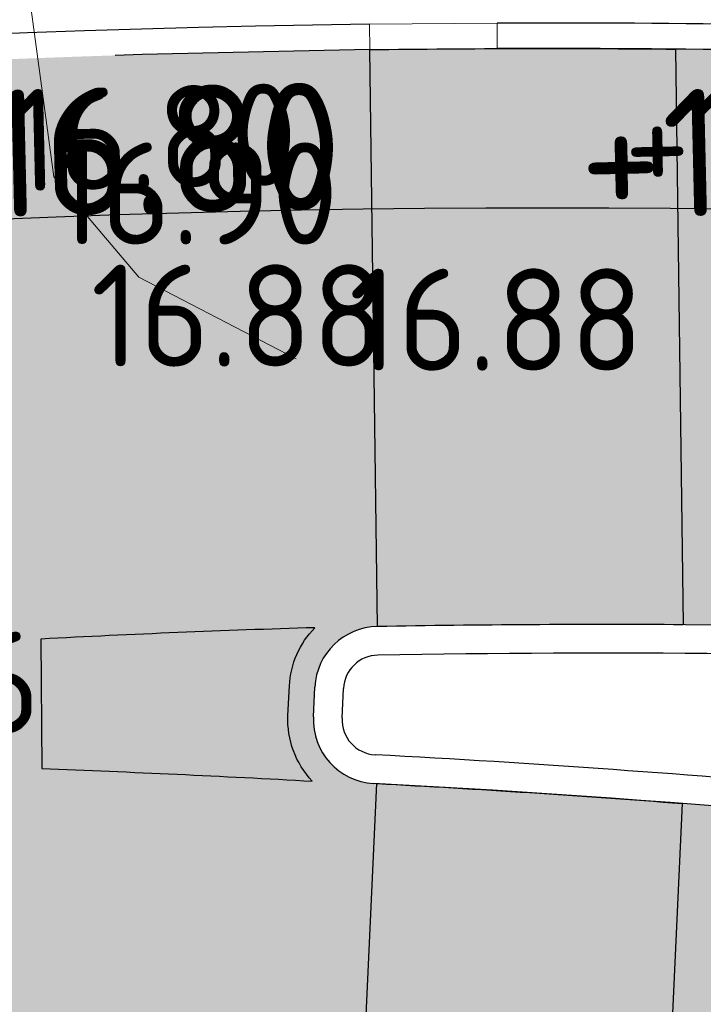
# Model space of a CAD drawing. Header units: metres. Extents: x 174255 to 175175, y 462028 to 462911.
# Tile 34 of 256: x 174559.42 to 174564.79, y 462265.46 to 462273.19. Entities that reach past the tile are written whole.
import ezdxf
from ezdxf.enums import TextEntityAlignment as Align

# ---------------------------------------------------------------- set-up
doc = ezdxf.new("R2010")
doc.units = ezdxf.units.M
for name, pattern in [('VH-GELEIDEBAND_50X200', [8, 4, -2, 0, -2]), ('VH-OPSLUITBAND', [10, 4, -2, 2, -2]), ('VH-OPSLUITBAND_100X200', [16, 8, -2, 4, -2]), ('VH-RWSBAND_110X220', [24, 10, -2, 2, -2, 2, -2, 2, -2]), ('VW-1-1_STREEP', [2, 1, -1])]:
    doc.linetypes.add(name, pattern=pattern)
for name, color, linetype, lineweight in [('B-ME-AL-PEIL_BRM-T20', 8, 'Continuous', 20), ('B-ME-AL-PEIL_MAAIVELD-T20', 8, 'Continuous', 20), ('B-ME-VH-VERHARDING_PUIN-G', 8, 'Continuous', 20), ('B-WE-VH-KANTOPSLUITING_ACHTERKANTBAND-G', 252, 'Continuous', 25), ('B-WE-VH-KANTOPSLUITING_EINDVERLOOPBAND_200X200-G', 252, 'Continuous', 25), ('B-WE-VH-KANTOPSLUITING_GELEIDEBAND_50-200X200-G', 252, 'VH-GELEIDEBAND_50X200', 25), ('B-WE-VH-KANTOPSLUITING_OPSLUITBAND_100X200-G', 252, 'VH-OPSLUITBAND_100X200', 25), ('B-WE-VH-KANTOPSLUITING_OPSLUITBAND_200X200-G', 252, 'VH-OPSLUITBAND', 20), ('B-WE-VH-KANTOPSLUITING_TROTTOIRBAND_RWS_115-225X250-G', 252, 'VH-RWSBAND_110X220', 25), ('B-WE-VH-KANTOPSLUITING_VERLOOPBAND_50-200X200-200X200-G', 252, 'Continuous', 20), ('B-WE-VH-NAP-T20', 252, 'Continuous', 25), ('B-WE-VW-MARKERING_DWARS_STREEP_DOORGETROKKEN_020-G', 8, 'Continuous', 13), ('B-WE-VW-MARKERING_LANGS_STREEP_11_010-G', 8, 'VW-1-1_STREEP', 13), ('B-WE-VW-MARKERING_LANGS_STREEP_DOORGETROKKEN_010-G', 8, 'Continuous', 20), ('B-WE-VW-MARKERING_PUNTSTUK-G', 252, 'Continuous', 25), ('N-WE-VH-NAP-T20', 7, 'Continuous', 25), ('N-WE-VH-VERHARDING_ASFALT_RIJBAAN-V', 254, 'Continuous', 25), ('N-WE-VH-VERHARDING_ASFALT_ROOD-V', 11, 'Continuous', 25), ('N-WE-VH-VERHARDING_DREMPEL_ASFALT-G', 30, 'Continuous', 25), ('N-WE-VW-MARKERING_DWARS_STREEP_DOORGETROKKEN_020-G', 7, 'Continuous', 13), ('N-WE-VW-MARKERING_LANGS_STREEP_11_010-G', 7, 'VW-1-1_STREEP', 13), ('N-WE-VW-MARKERING_LANGS_STREEP_DOORGETROKKEN_010-G', 7, 'Continuous', 20), ('N-WE-VW-MARKERING_PUNTSTUK-G', 7, 'Continuous', 25), ('N-WE-VW-MARKERING_PUNTSTUK-V', 7, 'Continuous', 25)]:
    doc.layers.add(name, color=color, linetype=linetype, lineweight=lineweight)
doc.layers.add('N-WE-VH-MATERIAALGRENS-G', color=15, linetype='Continuous')
doc.styles.add('NLCS-ISO-M500-T20', font='NLCS-ISO.ttf', dxfattribs={"height": 1})

msp = doc.modelspace()

# ---------------------------------------------------------------- hatches: boundary and pattern name
at = {"layer": 'B-WE-VW-MARKERING_PUNTSTUK-G'}
h = msp.add_hatch(color=256, dxfattribs=at)
h.dxf.hatch_style = 1
h.paths.add_polyline_path([(174561.5364641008, 462267.9617231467, -0.1838680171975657), (174561.7360273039, 462268.4179830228, 0.0058336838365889), (174559.5856423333, 462268.3290905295), (174559.5925979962, 462267.3119803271, -0.0046543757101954), (174561.7163763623, 462267.213648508, -0.2046571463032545), (174561.5251511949, 462267.7293389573)])
at = {"layer": 'N-WE-VH-VERHARDING_ASFALT_RIJBAAN-V'}
h = msp.add_hatch(color=256, dxfattribs=at)
h.dxf.hatch_style = 1
h.paths.add_polyline_path([(174503.6891395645, 462248.8143771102, -0.1523401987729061), (174562.0717171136, 462263.893238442), (174562.2236191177, 462267.1953024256, -0.4281171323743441), (174561.7249146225, 462267.7196140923), (174561.7362275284, 462267.9519982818, -0.3950370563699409), (174562.2270014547, 462268.4276115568), (174562.1843009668, 462271.7065995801, 0.1363576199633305), (174508.8552923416, 462256.1366093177), (174493.9970206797, 462246.9221516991, 0.008693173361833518), (174479.2451719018, 462237.4146729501, -0.009743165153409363), (174462.804324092, 462226.8674407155), (174439.7477566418, 462212.702475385), (174424.9954434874, 462203.719730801), (174426.6240007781, 462200.8053942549), (174441.5798745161, 462209.7203043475), (174464.6364419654, 462223.8852696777, 0.009743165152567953), (174481.1920887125, 462234.5061484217, -0.008693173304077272), (174495.8416462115, 462243.9477010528)])
h = msp.add_hatch(color=256, dxfattribs=at)
h.dxf.hatch_style = 1
h.paths.add_polyline_path([(174564.584459, 462271.7100904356, 0.005783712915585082), (174562.1843009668, 462271.7065995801), (174562.2270014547, 462268.4276115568, -0.005714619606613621), (174564.6270223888, 462268.4416303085)])
h = msp.add_hatch(color=256, dxfattribs=at)
h.dxf.hatch_style = 1
edge = h.paths.add_edge_path()
edge.add_arc((174564.0402964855, 462163.4433554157), 104.999911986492, 73.6640752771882, 77.65972110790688, ccw=False)
edge.add_line((174593.5734596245, 462264.2043289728), (174594.5588796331, 462267.3021997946))
edge.add_arc((174564.0402764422, 462163.4432697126), 108.2499999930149, 73.62474918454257, 87.85029939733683)
edge.add_line((174568.10079363, 462271.6170867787), (174567.4269862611, 462271.6423794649))
edge.add_arc((174563.535278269, 462167.9653496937), 103.7500452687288, 87.85030680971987, 89.42058191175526)
edge.add_line((174564.5844590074, 462271.7100898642), (174564.6270223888, 462268.4416303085))
edge.add_arc((174564.0402764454, 462163.4432699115), 104.9999997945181, 87.97357495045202, 89.67982627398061, ccw=False)
edge.add_arc((174567.4702368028, 462260.3826083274), 7.999999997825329, 75.2194519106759, 87.97357494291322, ccw=False)
edge.add_arc((174569.3836181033, 462267.6344337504), 0.5000000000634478, -77.98542287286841, 75.21945192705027, ccw=False)
edge.add_arc((174566.9897718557, 462278.8825224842), 12.00000000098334, 264.8930043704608, 282.01457712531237, ccw=False)
edge.add_line((174565.9215809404, 462266.9301600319), (174564.618938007, 462267.0383704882))
edge.add_line((174564.618938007, 462267.0383704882), (174564.4674735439, 462263.7458178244))
edge.add_arc((174557.0515315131, 462162.767732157), 101.2500369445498, 79.86622111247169, 85.79967551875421, ccw=False)
edge.add_line((174574.866183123, 462262.4382301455), (174592.5745656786, 462259.2731118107))
edge.add_line((174592.5745656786, 462259.2731118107), (174593.1463942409, 462262.4724104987))
edge.add_line((174593.1463942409, 462262.4724104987), (174588.6179083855, 462263.2818121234))
edge.add_arc((174590.7292753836, 462275.0946072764), 11.99999999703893, 246.06665617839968, 259.8662130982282, ccw=False)
edge.add_arc((174586.2668660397, 462265.04040901), 1.000000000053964, 77.65972044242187, 246.06665613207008, ccw=False)
h = msp.add_hatch(color=256, dxfattribs=at)
h.dxf.hatch_style = 1
h.paths.add_polyline_path([(174564.618938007, 462267.0383704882, 0.005742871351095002), (174562.2235879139, 462267.1946241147), (174562.0717171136, 462263.893238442, -0.0059268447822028), (174564.4674736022, 462263.7458190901)])
at = {"layer": 'N-WE-VH-VERHARDING_ASFALT_ROOD-V'}
h = msp.add_hatch(color=256, dxfattribs=at)
h.dxf.hatch_style = 1
h.paths.add_polyline_path([(174439.7477566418, 462212.702475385), (174462.804324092, 462226.8674407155, 0.009743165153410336), (174479.2451719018, 462237.4146729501, -0.008693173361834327), (174493.9970206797, 462246.9221516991), (174508.8552923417, 462256.1366093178, -0.149250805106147), (174567.4270201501, 462271.6423784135), (174568.1008289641, 462271.6170854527), (174568.1477175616, 462272.8662057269), (174567.4739087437, 462272.8914986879, 0.01025474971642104), (174563.1679898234, 462272.9647533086), (174562.1680243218, 462272.9564936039, 0.1363576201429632), (174508.1964974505, 462257.1989130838), (174493.3382258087, 462247.9844554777, 0.008693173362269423), (174478.5498444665, 462238.4534317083, -0.009743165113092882), (174462.149996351, 462227.932501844), (174442.6525692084, 462215.9541195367), (174441.8005203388, 462215.43065729), (174439.0934288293, 462213.7675364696, -0.007454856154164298), (174438.9396123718, 462213.6761686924), (174424.2933201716, 462204.9761948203), (174424.9954434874, 462203.719730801)])
at = {"layer": 'N-WE-VW-MARKERING_PUNTSTUK-V'}
h = msp.add_hatch(color=256, dxfattribs=at)
h.dxf.hatch_style = 1
h.paths.add_polyline_path([(174561.5364641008, 462267.9617231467, -0.1838680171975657), (174561.7360273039, 462268.4179830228, 0.0058336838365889), (174559.5856423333, 462268.3290905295), (174559.5925979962, 462267.3119803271, -0.0046543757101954), (174561.7163763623, 462267.213648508, -0.2046571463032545), (174561.5251511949, 462267.7293389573)])

# ---------------------------------------------------------------- linework, layer by layer
at = {"layer": 'B-ME-VH-VERHARDING_PUIN-G'}
msp.add_lwpolyline([(174559.704108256, 462277.6927070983), (174559.44635927, 462273.7373745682), (174559.6875235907, 462271.9587566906), (174560.354349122, 462271.1712729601), (174561.5907422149, 462270.5288321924)], dxfattribs=at)
at = {"layer": 'B-WE-VH-KANTOPSLUITING_ACHTERKANTBAND-G'}
msp.add_line((174561.9496484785, 462267.7086736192), (174561.9609613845, 462267.9410578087), dxfattribs=at)
msp.add_line((174561.9496484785, 462267.7086736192), (174561.9609613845, 462267.9410578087), dxfattribs=at)
for centre, radius, start, end in [((174563.5352665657, 462167.965395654), 107.0000000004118, 87.85028068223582, 121.8059000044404), ((174563.5352665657, 462167.965395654), 107.0000000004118, 87.85028068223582, 121.8059000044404), ((174563.5352548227, 462167.9654219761), 105.1999714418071, 90.74556486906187, 121.8054023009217), ((174563.5352548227, 462167.9654219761), 105.1999714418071, 90.74556486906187, 121.8054023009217), ((174563.5352665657, 462167.965395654), 105.2000000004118, 87.85028068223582, 90.20093232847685), ((174563.5352665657, 462167.965395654), 105.2000000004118, 87.85028068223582, 90.20093232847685), ((174562.2356360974, 462267.9276861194), 0.2749999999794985, 90.98950636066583, 177.2129324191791), ((174562.2356360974, 462267.9276861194), 0.2749999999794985, 90.98950636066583, 177.2129324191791), ((174564.0402764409, 462163.4432697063), 104.7749999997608, 87.97357495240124, 90.98950636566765), ((174564.0402764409, 462163.4432697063), 104.7749999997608, 87.97357495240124, 90.98950636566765), ((174562.2243231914, 462267.6953019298), 0.2749999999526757, 177.2129324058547, 266.940094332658), ((174562.2243231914, 462267.6953019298), 0.2749999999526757, 177.2129324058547, 266.940094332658), ((174556.6194183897, 462162.8450036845), 104.7249999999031, 84.89300437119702, 86.94009433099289), ((174556.6194183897, 462162.8450036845), 104.7249999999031, 84.89300437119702, 86.94009433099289)]:
    msp.add_arc(centre, radius, start, end, dxfattribs=at)
at = {"layer": 'B-WE-VH-KANTOPSLUITING_EINDVERLOOPBAND_200X200-G', "ltscale": 0.5}
msp.add_arc((174563.5352665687, 462167.965395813), 104.999999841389, 87.85028068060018, 90.20041381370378, dxfattribs=at)
at = {"layer": 'B-WE-VH-KANTOPSLUITING_GELEIDEBAND_50-200X200-G', "ltscale": 0.5}
msp.add_arc((174563.5352665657, 462167.965395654), 105.0000000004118, 90.74608977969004, 121.8054001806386, dxfattribs=at)
msp.add_arc((174563.5352665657, 462167.965395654), 105.0000000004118, 90.74608977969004, 121.8054001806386, dxfattribs=at)
at = {"layer": 'B-WE-VH-KANTOPSLUITING_OPSLUITBAND_100X200-G', "ltscale": 0.5}
msp.add_arc((174563.5352665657, 462167.965395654), 107.1000000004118, 87.85028068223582, 121.8059000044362, dxfattribs=at)
msp.add_arc((174563.5352665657, 462167.965395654), 107.1000000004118, 87.85028068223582, 121.8059000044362, dxfattribs=at)
at = {"layer": 'B-WE-VH-KANTOPSLUITING_OPSLUITBAND_200X200-G', "ltscale": 0.5}
msp.add_arc((174563.5352665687, 462167.965395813), 104.999999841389, 87.85028068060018, 90.20041381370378, dxfattribs=at)
at = {"layer": 'B-WE-VH-KANTOPSLUITING_TROTTOIRBAND_RWS_115-225X250-G', "ltscale": 0.5}
msp.add_line((174561.7249146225, 462267.7196140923), (174561.7362275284, 462267.9519982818), dxfattribs=at)
msp.add_line((174561.7249146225, 462267.7196140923), (174561.7362275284, 462267.9519982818), dxfattribs=at)
for centre, radius, start, end in [((174564.0402764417, 462163.4432697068), 104.9999999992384, 87.97357495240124, 90.98950636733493), ((174564.0402764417, 462163.4432697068), 104.9999999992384, 87.97357495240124, 90.98950636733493), ((174562.2356360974, 462267.9276861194), 0.499999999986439, 90.98950635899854, 177.2129324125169), ((174562.2356360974, 462267.9276861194), 0.499999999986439, 90.98950635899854, 177.2129324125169), ((174562.2243231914, 462267.6953019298), 0.4999999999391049, 177.2129324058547, 266.9400943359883), ((174562.2243231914, 462267.6953019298), 0.4999999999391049, 177.2129324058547, 266.9400943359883), ((174556.6194183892, 462162.8450036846), 104.4999999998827, 84.89300437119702, 86.94009432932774), ((174556.6194183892, 462162.8450036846), 104.4999999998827, 84.89300437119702, 86.94009432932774)]:
    msp.add_arc(centre, radius, start, end, dxfattribs=at)
at = {"layer": 'B-WE-VH-KANTOPSLUITING_VERLOOPBAND_50-200X200-200X200-G'}
msp.add_lwpolyline([(174563.1663382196, 462273.1647464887), (174562.1663723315, 462273.1564867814), (174562.1680242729, 462272.9564936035), (174563.167990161, 462272.9647533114)], close=True, dxfattribs=at)
msp.add_lwpolyline([(174563.1663382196, 462273.1647464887), (174562.1663723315, 462273.1564867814), (174562.1680242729, 462272.9564936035), (174563.167990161, 462272.9647533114)], close=True, dxfattribs=at)
at = {"layer": 'B-WE-VW-MARKERING_DWARS_STREEP_DOORGETROKKEN_020-G', "const_width": 0.2}
for points in [[(174564.5270308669, 462268.4403281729), (174564.4681864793, 462272.959012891)], [(174564.3101155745, 462262.5012622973), (174564.5190436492, 462267.0429658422)]]:
    msp.add_lwpolyline(points, dxfattribs=at)
at = {"layer": 'B-WE-VW-MARKERING_LANGS_STREEP_11_010-G', "ltscale": 2, "flags": 128}
msp.add_lwpolyline([(174443.8288910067, 462215.2097491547, 0.1, 0.1, 0), (174462.804324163, 462226.8674407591, 0.1, 0.1, 0.00974316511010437), (174479.2451718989, 462237.4146729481, 0.1, 0.1, -0.008693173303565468), (174493.9970205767, 462246.9221516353, 0.1, 0.1, 0), (174508.8552923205, 462256.1366093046, 0.1, 0.1, -0.1339038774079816), (174561.1844485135, 462271.6887584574, 0.1, 0.1, -0.1339038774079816)], format="xyseb", dxfattribs=at)
at = {"layer": 'B-WE-VW-MARKERING_LANGS_STREEP_DOORGETROKKEN_010-G', "const_width": 0.1, "flags": 128}
for points in [[(174564.4715659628, 462272.699500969), (174563.3216634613, 462272.6845264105)], [(174564.4767745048, 462272.2995348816), (174562.1769695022, 462272.2695857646)], [(174564.4819830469, 462271.8995687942), (174563.3320805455, 462271.8845942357)], [(174564.487191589, 462271.4996027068), (174562.1873865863, 462271.4696535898)], [(174564.492400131, 462271.0996366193), (174563.3424976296, 462271.0846620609)], [(174564.4976086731, 462270.699670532), (174562.1978036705, 462270.6697214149)], [(174564.5028172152, 462270.2997044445), (174563.3529147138, 462270.284729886)], [(174564.5080257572, 462269.8997383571), (174562.2082207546, 462269.8697892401)], [(174564.5132342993, 462269.4997722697), (174563.3633317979, 462269.4847977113)], [(174564.5184428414, 462269.0998061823), (174562.2186378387, 462269.0698570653)], [(174564.5236513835, 462268.6998400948), (174563.3737488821, 462268.6848655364)], [(174564.5064866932, 462266.7700012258), (174563.3577015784, 462266.8228477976)], [(174564.4881052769, 462266.3704237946), (174562.1905350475, 462266.4761169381)], [(174564.4697238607, 462265.9708463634), (174563.3209387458, 462266.0236929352)], [(174564.4513424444, 462265.5712689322), (174562.1537722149, 462265.6769620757)]]:
    msp.add_lwpolyline(points, dxfattribs=at)
at = {"layer": 'B-WE-VW-MARKERING_PUNTSTUK-G', "flags": 128}
msp.add_lwpolyline([(174559.5856423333, 462268.3290905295), (174559.5925979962, 462267.3119803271, -0.004654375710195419), (174561.7163763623, 462267.213648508, -0.2046571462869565), (174561.5251511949, 462267.7293389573), (174561.5364641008, 462267.9617231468, -0.1838680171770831), (174561.7360273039, 462268.4179830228, 0.005833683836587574)], format="xyb", close=True, dxfattribs=at)
at = {"layer": 'N-WE-VH-MATERIAALGRENS-G', "flags": 128}
msp.add_lwpolyline([(174439.7477566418, 462212.702475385), (174462.804324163, 462226.8674407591, 0.00974316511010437), (174479.2451718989, 462237.4146729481, -0.008693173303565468), (174493.9970205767, 462246.9221516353), (174508.8552923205, 462256.1366093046, -0.1492506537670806), (174567.4269862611, 462271.6423794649), (174568.10079363, 462271.6170867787)], format="xyb", dxfattribs=at)
at = {"layer": 'N-WE-VH-VERHARDING_DREMPEL_ASFALT-G', "flags": 128}
msp.add_lwpolyline([(174562.2270014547, 462268.4276115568), (174562.1680242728, 462272.9564936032, -0.005714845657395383), (174564.5681780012, 462272.9603150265), (174564.6270223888, 462268.4416303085, 0.005714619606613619)], format="xyb", close=True, dxfattribs=at)
msp.add_lwpolyline([(174562.014274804, 462262.644550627), (174562.2235879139, 462267.1946241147, -0.005742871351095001), (174564.618938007, 462267.0383704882), (174564.4100099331, 462262.4966669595, 0.00600095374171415), (174562.014274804, 462262.644550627)], format="xyb", dxfattribs=at)
at = {"layer": 'N-WE-VW-MARKERING_DWARS_STREEP_DOORGETROKKEN_020-G', "const_width": 0.2}
for points in [[(174564.5270308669, 462268.4403281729), (174564.4681864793, 462272.959012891)], [(174564.3101155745, 462262.5012622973), (174564.5190436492, 462267.0429658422)]]:
    msp.add_lwpolyline(points, dxfattribs=at)
at = {"layer": 'N-WE-VW-MARKERING_LANGS_STREEP_11_010-G', "ltscale": 2, "const_width": 0.1, "flags": 128}
msp.add_lwpolyline([(174443.8288910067, 462215.2097491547), (174462.804324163, 462226.8674407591, 0.00974316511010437), (174479.2451718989, 462237.4146729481, -0.008693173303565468), (174493.9970205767, 462246.9221516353), (174508.8552923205, 462256.1366093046, -0.1339038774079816), (174561.1844485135, 462271.6887584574, -0.1339038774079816)], format="xyb", dxfattribs=at)
at = {"layer": 'N-WE-VW-MARKERING_LANGS_STREEP_DOORGETROKKEN_010-G', "const_width": 0.1, "flags": 128}
for points in [[(174564.4715659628, 462272.699500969), (174563.3216634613, 462272.6845264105)], [(174564.4767745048, 462272.2995348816), (174562.1769695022, 462272.2695857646)], [(174564.4819830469, 462271.8995687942), (174563.3320805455, 462271.8845942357)], [(174564.487191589, 462271.4996027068), (174562.1873865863, 462271.4696535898)], [(174564.492400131, 462271.0996366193), (174563.3424976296, 462271.0846620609)], [(174564.4976086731, 462270.699670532), (174562.1978036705, 462270.6697214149)], [(174564.5028172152, 462270.2997044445), (174563.3529147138, 462270.284729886)], [(174564.5080257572, 462269.8997383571), (174562.2082207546, 462269.8697892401)], [(174564.5132342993, 462269.4997722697), (174563.3633317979, 462269.4847977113)], [(174564.5184428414, 462269.0998061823), (174562.2186378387, 462269.0698570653)], [(174564.5236513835, 462268.6998400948), (174563.3737488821, 462268.6848655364)], [(174564.5064866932, 462266.7700012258), (174563.3577015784, 462266.8228477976)], [(174564.4881052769, 462266.3704237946), (174562.1905350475, 462266.4761169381)], [(174564.4697238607, 462265.9708463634), (174563.3209387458, 462266.0236929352)], [(174564.4513424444, 462265.5712689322), (174562.1537722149, 462265.6769620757)]]:
    msp.add_lwpolyline(points, dxfattribs=at)
at = {"layer": 'N-WE-VW-MARKERING_PUNTSTUK-G', "flags": 128}
msp.add_lwpolyline([(174559.5856423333, 462268.3290905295), (174559.5925979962, 462267.3119803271, -0.004654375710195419), (174561.7163763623, 462267.213648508, -0.2046571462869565), (174561.5251511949, 462267.7293389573), (174561.5364641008, 462267.9617231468, -0.1838680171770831), (174561.7360273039, 462268.4179830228, 0.005833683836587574)], format="xyb", close=True, dxfattribs=at)

# ---------------------------------------------------------------- texts
at = {"layer": 'B-ME-AL-PEIL_BRM-T20', "style": 'NLCS-ISO-M500-T20'}
for s, p in [('+16.80', (174560.1987123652, 462272.6622432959)), ('+16.89', (174565.5609161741, 462272.666525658))]:
    msp.add_text(s, height=0.8, rotation=1.339995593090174, dxfattribs=at).set_placement(p, align=Align.TOP_CENTER)
at = {"layer": 'B-ME-AL-PEIL_MAAIVELD-T20', "style": 'NLCS-ISO-M500-T20'}
for s, p in [('16.90', (174559.6761494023, 462271.4276161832)), ('16.88', (174559.9778759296, 462270.4684423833)), ('16.88', (174562.0031649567, 462270.4364112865)), ('16.76', (174557.3355419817, 462267.5872601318))]:
    msp.add_text(s, height=0.8, dxfattribs=at).set_placement(p)
at = {"layer": 'B-WE-VH-NAP-T20', "style": 'NLCS-ISO-M500-T20'}
for s, p in [('+16.80', (174560.1987123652, 462272.6622432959)), ('+16.89', (174565.5609161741, 462272.666525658))]:
    msp.add_text(s, height=0.9999999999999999, rotation=1.339995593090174, dxfattribs=at).set_placement(p, align=Align.TOP_CENTER)
at = {"layer": 'N-WE-VH-NAP-T20', "style": 'NLCS-ISO-M500-T20'}
for s, p in [('+16.80', (174560.1987123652, 462272.6622432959)), ('+16.89', (174565.5609161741, 462272.666525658))]:
    msp.add_text(s, height=0.8, rotation=1.339995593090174, dxfattribs=at).set_placement(p, align=Align.TOP_CENTER)

doc.saveas('drawing.dxf')
